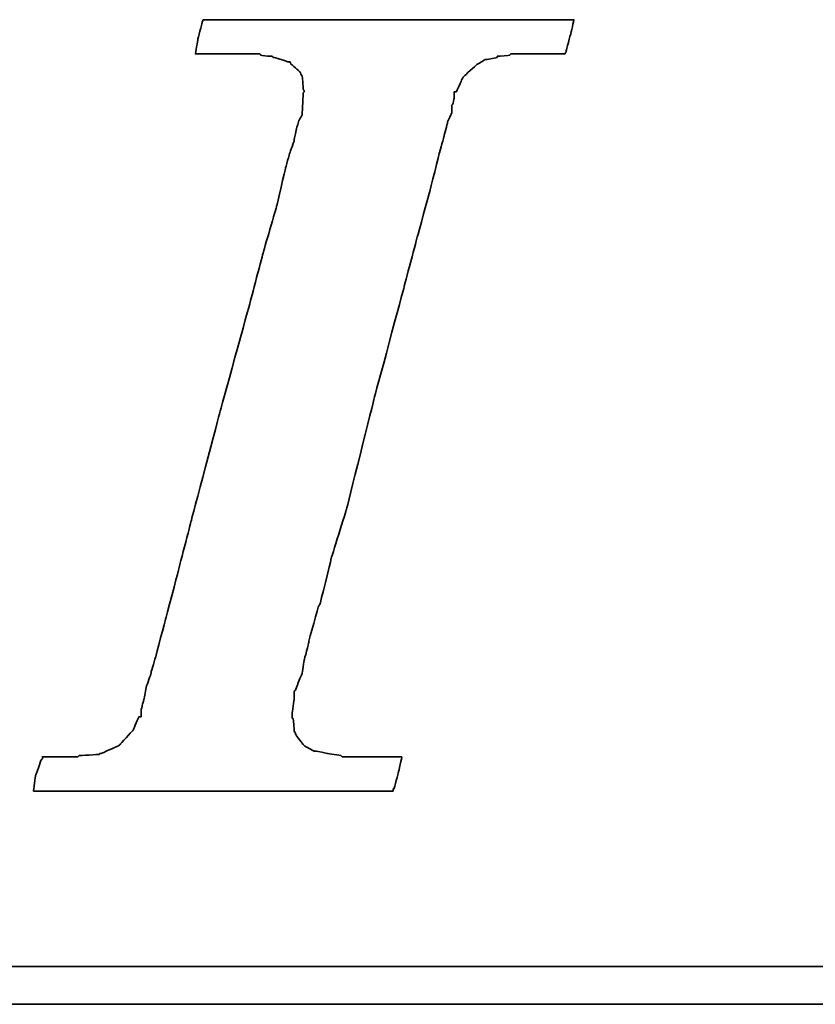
# Model space of a CAD drawing. Header units: millimetres. Extents: x 478 to 862, y 462 to 590.
# Tile 31 of 50: x 779.56 to 781.91, y 499.33 to 502.24. Entities that reach past the tile are written whole.
import ezdxf

# ---------------------------------------------------------------- set-up
doc = ezdxf.new("R2010")
doc.units = ezdxf.units.MM
doc.layers.add('DIM', color=4, linetype='CONTINUOUS')
doc.layers.add('layer 1', color=7, linetype='CONTINUOUS')

# ---------------------------------------------------------------- blocks, each defined once
blk = doc.blocks.new('TBI MOTION logo(完整正式版)')
at = {"layer": 'layer 1', "color": 22, "lineweight": 35}
for points, knots in [([(-40.59125, -7.94375), (-40.59125, -7.94375), (-40.97375, -7.94375), (-40.97375, -7.94375), (-40.97375, -7.94375), (-40.97375, -7.94375), (-41.38125, -7.94375), (-41.38125, -7.94375), (-41.38125, -7.94375), (-41.38125, -7.94375), (-41.54875, -7.94375), (-41.54875, -7.94375), (-41.54875, -7.94375), (-41.54875, -7.94375), (-41.59875, -7.94375), (-41.59875, -7.94375), (-41.59875, -7.94375), (-41.59875, -7.94375), (-41.88375, -7.94375), (-41.88375, -7.94375), (-41.88375, -7.94375), (-41.88375, -7.94375), (-41.90875, -7.91875), (-41.90875, -7.91875), (-41.90875, -7.91875), (-41.90875, -7.91875), (-42.19875, -7.87125), (-42.19875, -7.87125), (-42.19875, -7.87125), (-42.19875, -7.87125), (-42.43875, -7.82375), (-42.43875, -7.82375), (-42.43875, -7.82375), (-42.43875, -7.82375), (-42.45875, -7.82375), (-42.45875, -7.82375), (-42.45875, -7.82375), (-42.45875, -7.82375), (-42.48625, -7.82375), (-42.48625, -7.82375), (-42.48625, -7.82375), (-42.48625, -7.82375), (-42.67625, -7.72375), (-42.67625, -7.72375), (-42.67625, -7.72375), (-42.67625, -7.72375), (-42.70125, -7.70375), (-42.70125, -7.70375), (-42.70125, -7.70375), (-42.70125, -7.70375), (-42.72375, -7.67875), (-42.72375, -7.67875), (-42.72375, -7.67875), (-42.72375, -7.67875), (-42.86875, -7.48875), (-42.86875, -7.48875), (-42.86875, -7.48875), (-42.86875, -7.48875), (-42.89375, -7.43875), (-42.89375, -7.43875), (-42.89375, -7.43875), (-42.89375, -7.43875), (-42.91875, -7.38875), (-42.91875, -7.38875), (-42.91875, -7.38875), (-42.91875, -7.38875), (-42.93875, -7.12875), (-42.93875, -7.12875), (-42.93875, -7.12875), (-42.93875, -7.12875), (-42.96375, -7.10375), (-42.96375, -7.10375), (-42.96375, -7.10375), (-42.96375, -7.10375), (-42.96375, -7.05375), (-42.96375, -7.05375), (-42.96375, -7.05375), (-42.96375, -7.05375), (-42.96375, -7.00875), (-42.96375, -7.00875), (-42.96375, -7.00875), (-42.96375, -7.00875), (-42.91875, -6.69625), (-42.91875, -6.69625), (-42.91875, -6.69625), (-42.91875, -6.69625), (-42.91875, -6.62375), (-42.91875, -6.62375), (-42.91875, -6.62375), (-42.91875, -6.62375), (-42.91875, -6.59625), (-42.91875, -6.59625), (-42.91875, -6.59625), (-42.91875, -6.59625), (-42.91875, -6.57375), (-42.91875, -6.57375), (-42.91875, -6.57375), (-42.91875, -6.57375), (-42.91875, -6.52875), (-42.91875, -6.52875), (-42.91875, -6.52875), (-42.91875, -6.52875), (-42.89375, -6.50375), (-42.89375, -6.50375), (-42.89375, -6.50375), (-42.89375, -6.50375), (-42.84375, -6.38375), (-42.84375, -6.38375), (-42.84375, -6.38375), (-42.84375, -6.38375), (-42.84375, -6.35875), (-42.84375, -6.35875), (-42.84375, -6.35875), (-42.84375, -6.35875), (-42.74625, -6.14375), (-42.74625, -6.14375), (-42.74625, -6.14375), (-42.74625, -6.14375), (-42.70125, -5.85375), (-42.70125, -5.85375), (-42.70125, -5.85375), (-42.70125, -5.85375), (-42.60375, -5.47125), (-42.60375, -5.47125), (-42.60375, -5.47125), (-42.60375, -5.47125), (-42.60375, -5.44875), (-42.60375, -5.44875), (-42.60375, -5.44875), (-42.60375, -5.44875), (-42.38875, -4.67875), (-42.38875, -4.67875), (-42.38875, -4.67875), (-42.38875, -4.67875), (-42.36375, -4.65375), (-42.36375, -4.65375), (-42.36375, -4.65375), (-42.36375, -4.65375), (-42.12375, -3.69625), (-42.12375, -3.69625), (-42.12375, -3.69625), (-42.12375, -3.69625), (-42.12375, -3.67374), (-42.12375, -3.67374), (-42.12375, -3.67374), (-42.12375, -3.67374), (-41.78875, -2.59374), (-41.78875, -2.59374), (-41.78875, -2.59374), (-41.78875, -2.59374), (-41.18875, -0.19375), (-41.18875, -0.19375), (-41.18875, -0.19375), (-41.18875, -0.19375), (-40.54375, 2.20624), (-40.54375, 2.20624), (-40.54375, 2.20624), (-40.54375, 2.20624), (-40.25375, 3.30875), (-40.25375, 3.30875), (-40.25375, 3.30875), (-40.25375, 3.30875), (-39.98875, 4.27125), (-39.98875, 4.27125), (-39.98875, 4.27125), (-39.98875, 4.27125), (-39.77375, 5.13125), (-39.77375, 5.13125), (-39.77375, 5.13125), (-39.77375, 5.13125), (-39.67875, 5.47125), (-39.67875, 5.47125), (-39.67875, 5.47125), (-39.67875, 5.47125), (-39.60375, 5.75625), (-39.60375, 5.75625), (-39.60375, 5.75625), (-39.60375, 5.75625), (-39.60375, 5.78125), (-39.60375, 5.78125), (-39.60375, 5.78125), (-39.60375, 5.78125), (-39.50875, 5.97125), (-39.50875, 5.97125), (-39.50875, 5.97125), (-39.50875, 5.97125), (-39.50875, 6.13875), (-39.50875, 6.13875), (-39.50875, 6.13875), (-39.50875, 6.13875), (-39.48625, 6.16625), (-39.48625, 6.16625), (-39.48625, 6.16625), (-39.48625, 6.16625), (-39.46125, 6.28625), (-39.46125, 6.28625), (-39.46125, 6.28625), (-39.46125, 6.28625), (-39.46125, 6.42625), (-39.46125, 6.42625), (-39.46125, 6.42625), (-39.46125, 6.42625), (-39.41375, 6.42625), (-39.41375, 6.42625), (-39.41375, 6.42625), (-39.41375, 6.42625), (-39.29375, 6.69125), (-39.29375, 6.69125), (-39.29375, 6.69125), (-39.29375, 6.69125), (-39.26875, 6.74125), (-39.26875, 6.74125), (-39.26875, 6.74125), (-39.26875, 6.74125), (-39.24375, 6.76625), (-39.24375, 6.76625), (-39.24375, 6.76625), (-39.24375, 6.76625), (-38.98375, 7.00624), (-38.98375, 7.00624), (-38.98375, 7.00624), (-38.98375, 7.00624), (-38.95625, 7.02624), (-38.95625, 7.02624), (-38.95625, 7.02624), (-38.95625, 7.02624), (-38.78875, 7.12624), (-38.78875, 7.12624), (-38.78875, 7.12624), (-38.78875, 7.12624), (-38.76375, 7.12624), (-38.76375, 7.12624), (-38.76375, 7.12624), (-38.76375, 7.12624), (-38.74375, 7.12624), (-38.74375, 7.12624), (-38.74375, 7.12624), (-38.74375, 7.12624), (-38.52875, 7.17125), (-38.52875, 7.17125), (-38.52875, 7.17125), (-38.52875, 7.17125), (-38.52875, 7.19624), (-38.52875, 7.19624), (-38.52875, 7.19624), (-38.52875, 7.19624), (-38.50375, 7.19624), (-38.50375, 7.19624), (-38.50375, 7.19624), (-38.50375, 7.19624), (-38.26125, 7.21875), (-38.26125, 7.21875), (-38.26125, 7.21875), (-38.26125, 7.21875), (-38.23875, 7.24624), (-38.23875, 7.24624), (-38.23875, 7.24624), (-38.23875, 7.24624), (-38.21625, 7.24624), (-38.21625, 7.24624), (-38.21625, 7.24624), (-38.21625, 7.24624), (-38.18875, 7.24624), (-38.18875, 7.24624), (-38.18875, 7.24624), (-38.18875, 7.24624), (-37.90375, 7.24624), (-37.90375, 7.24624), (-37.90375, 7.24624), (-37.90375, 7.24624), (-37.85375, 7.24624), (-37.85375, 7.24624), (-37.85375, 7.24624), (-37.85375, 7.24624), (-37.75875, 7.24624), (-37.75875, 7.24624), (-37.75875, 7.24624), (-37.75875, 7.24624), (-37.42375, 7.24624), (-37.42375, 7.24624), (-37.42375, 7.24624), (-37.42375, 7.24624), (-37.08875, 7.24624), (-37.08875, 7.24624), (-37.08875, 7.24624), (-37.08875, 7.24624), (-37.06375, 7.24624), (-37.06375, 7.24624), (-37.06375, 7.24624), (-37.06375, 7.24624), (-37.06375, 7.26624), (-37.06375, 7.26624), (-37.06375, 7.26624), (-37.06375, 7.26624), (-37.03875, 7.29125), (-37.03875, 7.29125), (-37.03875, 7.29125), (-37.03875, 7.29125), (-37.03875, 7.31625), (-37.03875, 7.31625), (-37.03875, 7.31625), (-37.03875, 7.31625), (-36.94125, 7.67625), (-36.94125, 7.67625), (-36.94125, 7.67625), (-36.94125, 7.67625), (-36.86875, 7.98625), (-36.86875, 7.98625), (-36.86875, 7.98625), (-36.86875, 7.98625), (-36.98875, 7.98625), (-36.98875, 7.98625), (-36.98875, 7.98625), (-36.98875, 7.98625), (-37.42375, 7.98625), (-37.42375, 7.98625), (-37.42375, 7.98625), (-37.42375, 7.98625), (-37.94875, 7.98625), (-37.94875, 7.98625), (-37.94875, 7.98625), (-37.94875, 7.98625), (-38.57375, 7.98625), (-38.57375, 7.98625), (-38.57375, 7.98625), (-38.57375, 7.98625), (-39.29375, 7.98625), (-39.29375, 7.98625), (-39.29375, 7.98625), (-39.29375, 7.98625), (-40.82875, 7.98625), (-40.82875, 7.98625), (-40.82875, 7.98625), (-40.82875, 7.98625), (-42.36375, 7.98625), (-42.36375, 7.98625), (-42.36375, 7.98625), (-42.36375, 7.98625), (-43.08375, 7.98625), (-43.08375, 7.98625), (-43.08375, 7.98625), (-43.08375, 7.98625), (-43.70875, 7.98625), (-43.70875, 7.98625), (-43.70875, 7.98625), (-43.70875, 7.98625), (-44.23375, 7.98625), (-44.23375, 7.98625), (-44.23375, 7.98625), (-44.23375, 7.98625), (-44.66875, 7.98625), (-44.66875, 7.98625), (-44.66875, 7.98625), (-44.66875, 7.98625), (-44.88375, 7.98625), (-44.88375, 7.98625), (-44.88375, 7.98625), (-44.88375, 7.98625), (-44.90875, 7.94125), (-44.90875, 7.94125), (-44.90875, 7.94125), (-44.90875, 7.94125), (-44.90875, 7.91625), (-44.90875, 7.91625), (-44.90875, 7.91625), (-44.90875, 7.91625), (-45.00375, 7.55625), (-45.00375, 7.55625), (-45.00375, 7.55625), (-45.00375, 7.55625), (-45.05375, 7.24624), (-45.05375, 7.24624), (-45.05375, 7.24624), (-45.05375, 7.24624), (-44.61875, 7.24624), (-44.61875, 7.24624), (-44.61875, 7.24624), (-44.61875, 7.24624), (-44.11375, 7.24624), (-44.11375, 7.24624), (-44.11375, 7.24624), (-44.11375, 7.24624), (-43.99375, 7.24624), (-43.99375, 7.24624), (-43.99375, 7.24624), (-43.99375, 7.24624), (-43.94625, 7.24624), (-43.94625, 7.24624), (-43.94625, 7.24624), (-43.94625, 7.24624), (-43.92374, 7.24624), (-43.92374, 7.24624), (-43.92374, 7.24624), (-43.92374, 7.24624), (-43.65875, 7.24624), (-43.65875, 7.24624), (-43.65875, 7.24624), (-43.65875, 7.24624), (-43.63875, 7.21875), (-43.63875, 7.21875), (-43.63875, 7.21875), (-43.63875, 7.21875), (-43.46875, 7.19624), (-43.46875, 7.19624), (-43.46875, 7.19624), (-43.46875, 7.19624), (-43.39875, 7.19624), (-43.39875, 7.19624), (-43.39875, 7.19624), (-43.39875, 7.19624), (-43.37125, 7.17125), (-43.37125, 7.17125), (-43.37125, 7.17125), (-43.37125, 7.17125), (-43.34875, 7.17125), (-43.34875, 7.17125), (-43.34875, 7.17125), (-43.34875, 7.17125), (-43.20375, 7.12624), (-43.20375, 7.12624), (-43.20375, 7.12624), (-43.20375, 7.12624), (-43.05875, 7.07624), (-43.05875, 7.07624), (-43.05875, 7.07624), (-43.05875, 7.07624), (-43.01375, 7.07624), (-43.01375, 7.07624), (-43.01375, 7.07624), (-43.01375, 7.07624), (-42.98875, 7.02624), (-42.98875, 7.02624), (-42.98875, 7.02624), (-42.98875, 7.02624), (-42.79875, 6.86125), (-42.79875, 6.86125), (-42.79875, 6.86125), (-42.79875, 6.86125), (-42.77375, 6.81125), (-42.77375, 6.81125), (-42.77375, 6.81125), (-42.77375, 6.81125), (-42.74625, 6.76625), (-42.74625, 6.76625), (-42.74625, 6.76625), (-42.74625, 6.76625), (-42.72375, 6.47625), (-42.72375, 6.47625), (-42.72375, 6.47625), (-42.72375, 6.47625), (-42.70125, 6.45124), (-42.70125, 6.45124), (-42.70125, 6.45124), (-42.70125, 6.45124), (-42.70125, 6.42625), (-42.70125, 6.42625), (-42.70125, 6.42625), (-42.70125, 6.42625), (-42.72375, 6.40625), (-42.72375, 6.40625), (-42.72375, 6.40625), (-42.72375, 6.40625), (-42.74625, 5.97125), (-42.74625, 5.97125), (-42.74625, 5.97125), (-42.74625, 5.97125), (-42.74625, 5.94625), (-42.74625, 5.94625), (-42.74625, 5.94625), (-42.74625, 5.94625), (-42.74625, 5.92625), (-42.74625, 5.92625), (-42.74625, 5.92625), (-42.74625, 5.92625), (-42.77375, 5.87625), (-42.77375, 5.87625), (-42.77375, 5.87625), (-42.77375, 5.87625), (-42.81875, 5.80625), (-42.81875, 5.80625), (-42.81875, 5.80625), (-42.81875, 5.80625), (-42.86875, 5.63625), (-42.86875, 5.63625), (-42.86875, 5.63625), (-42.86875, 5.63625), (-42.91875, 5.39625), (-42.91875, 5.39625), (-42.91875, 5.39625), (-42.91875, 5.39625), (-42.91875, 5.37124), (-42.91875, 5.37124), (-42.91875, 5.37124), (-42.91875, 5.37124), (-43.01375, 5.10874), (-43.01375, 5.10874), (-43.01375, 5.10874), (-43.01375, 5.10874), (-43.10875, 4.77124), (-43.10875, 4.77124), (-43.10875, 4.77124), (-43.10875, 4.77124), (-43.29875, 3.95625), (-43.29875, 3.95625), (-43.29875, 3.95625), (-43.29875, 3.95625), (-43.58875, 2.95125), (-43.58875, 2.95125), (-43.58875, 2.95125), (-43.58875, 2.95125), (-43.87375, 1.87125), (-43.87375, 1.87125), (-43.87375, 1.87125), (-43.87375, 1.87125), (-44.52625, -0.50374), (-44.52625, -0.50374), (-44.52625, -0.50374), (-44.52625, -0.50374), (-45.14875, -2.85375), (-45.14875, -2.85375), (-45.14875, -2.85375), (-45.14875, -2.85375), (-45.43375, -3.95875), (-45.43375, -3.95875), (-45.43375, -3.95875), (-45.43375, -3.95875), (-45.69875, -4.96875), (-45.69875, -4.96875), (-45.69875, -4.96875), (-45.69875, -4.96875), (-45.91375, -5.78375), (-45.91375, -5.78375), (-45.91375, -5.78375), (-45.91375, -5.78375), (-46.01375, -6.11875), (-46.01375, -6.11875), (-46.01375, -6.11875), (-46.01375, -6.11875), (-46.01375, -6.14375), (-46.01375, -6.14375), (-46.01375, -6.14375), (-46.01375, -6.14375), (-46.10875, -6.40875), (-46.10875, -6.40875), (-46.10875, -6.40875), (-46.10875, -6.40875), (-46.15375, -6.64875), (-46.15375, -6.64875), (-46.15375, -6.64875), (-46.15375, -6.64875), (-46.20375, -6.83875), (-46.20375, -6.83875), (-46.20375, -6.83875), (-46.20375, -6.83875), (-46.22875, -6.93375), (-46.22875, -6.93375), (-46.22875, -6.93375), (-46.22875, -6.93375), (-46.22875, -7.07875), (-46.22875, -7.07875), (-46.22875, -7.07875), (-46.22875, -7.07875), (-46.27375, -7.07875), (-46.27375, -7.07875), (-46.27375, -7.07875), (-46.27375, -7.07875), (-46.39375, -7.34375), (-46.39375, -7.34375), (-46.39375, -7.34375), (-46.39375, -7.34375), (-46.39375, -7.36875), (-46.39375, -7.36875), (-46.39375, -7.36875), (-46.39375, -7.36875), (-46.42125, -7.38875), (-46.42125, -7.38875), (-46.42125, -7.38875), (-46.42125, -7.38875), (-46.68375, -7.67875), (-46.68375, -7.67875), (-46.68375, -7.67875), (-46.68375, -7.67875), (-46.70875, -7.70375), (-46.70875, -7.70375), (-46.70875, -7.70375), (-46.70875, -7.70375), (-46.75375, -7.72375), (-46.75375, -7.72375), (-46.75375, -7.72375), (-46.75375, -7.72375), (-47.08875, -7.87125), (-47.08875, -7.87125), (-47.08875, -7.87125), (-47.08875, -7.87125), (-47.11625, -7.87125), (-47.11625, -7.87125), (-47.11625, -7.87125), (-47.11625, -7.87125), (-47.13875, -7.89375), (-47.13875, -7.89375), (-47.13875, -7.89375), (-47.13875, -7.89375), (-47.56875, -7.91875), (-47.56875, -7.91875), (-47.56875, -7.91875), (-47.56875, -7.91875), (-47.59625, -7.94375), (-47.59625, -7.94375), (-47.59625, -7.94375), (-47.59625, -7.94375), (-47.64375, -7.94375), (-47.64375, -7.94375), (-47.64375, -7.94375), (-47.64375, -7.94375), (-47.73625, -7.94375), (-47.73625, -7.94375), (-47.73625, -7.94375), (-47.73625, -7.94375), (-48.07375, -7.94375), (-48.07375, -7.94375), (-48.07375, -7.94375), (-48.07375, -7.94375), (-48.36125, -7.94375), (-48.36125, -7.94375), (-48.36125, -7.94375), (-48.36125, -7.94375), (-48.36125, -7.96625), (-48.36125, -7.96625), (-48.36125, -7.96625), (-48.36125, -7.96625), (-48.36125, -7.99125), (-48.36125, -7.99125), (-48.36125, -7.99125), (-48.36125, -7.99125), (-48.38875, -8.01375), (-48.38875, -8.01375), (-48.38875, -8.01375), (-48.38875, -8.01375), (-48.50875, -8.34875), (-48.50875, -8.34875), (-48.50875, -8.34875), (-48.50875, -8.34875), (-48.55375, -8.68625), (-48.55375, -8.68625), (-48.55375, -8.68625), (-48.55375, -8.68625), (-48.45875, -8.68625), (-48.45875, -8.68625), (-48.45875, -8.68625), (-48.45875, -8.68625), (-48.07375, -8.68625), (-48.07375, -8.68625), (-48.07375, -8.68625), (-48.07375, -8.68625), (-47.52375, -8.68625), (-47.52375, -8.68625), (-47.52375, -8.68625), (-47.52375, -8.68625), (-46.92375, -8.68625), (-46.92375, -8.68625), (-46.92375, -8.68625), (-46.92375, -8.68625), (-46.25375, -8.68625), (-46.25375, -8.68625), (-46.25375, -8.68625), (-46.25375, -8.68625), (-46.20375, -8.68625), (-46.20375, -8.68625), (-46.20375, -8.68625), (-46.20375, -8.68625), (-44.71375, -8.68625), (-44.71375, -8.68625), (-44.71375, -8.68625), (-44.71375, -8.68625), (-43.22875, -8.68625), (-43.22875, -8.68625), (-43.22875, -8.68625), (-43.22875, -8.68625), (-42.55875, -8.68625), (-42.55875, -8.68625), (-42.55875, -8.68625), (-42.55875, -8.68625), (-42.50875, -8.68625), (-42.50875, -8.68625), (-42.50875, -8.68625), (-42.50875, -8.68625), (-41.93375, -8.68625), (-41.93375, -8.68625), (-41.93375, -8.68625), (-41.93375, -8.68625), (-41.38125, -8.68625), (-41.38125, -8.68625), (-41.38125, -8.68625), (-41.38125, -8.68625), (-40.97375, -8.68625), (-40.97375, -8.68625), (-40.97375, -8.68625), (-40.97375, -8.68625), (-40.78125, -8.68625), (-40.78125, -8.68625), (-40.78125, -8.68625), (-40.78125, -8.68625), (-40.78125, -8.63875), (-40.78125, -8.63875), (-40.78125, -8.63875), (-40.78125, -8.63875), (-40.75875, -8.63875), (-40.75875, -8.63875), (-40.75875, -8.63875), (-40.75875, -8.63875), (-40.66375, -8.27875), (-40.66375, -8.27875), (-40.66375, -8.27875), (-40.66375, -8.27875), (-40.59125, -7.94375), (-40.59125, -7.94375)], [0, 0, 0, 0, 0.00558659, 0.00558659, 0.00558659, 0.0055866, 0.01117318, 0.01117318, 0.01117318, 0.01117319, 0.01675978, 0.01675978, 0.01675978, 0.01675979, 0.02234637, 0.02234637, 0.02234637, 0.02234638, 0.02793296, 0.02793296, 0.02793296, 0.02793297, 0.03351955, 0.03351955, 0.03351955, 0.03351956, 0.03910615, 0.03910615, 0.03910615, 0.03910616, 0.04469274, 0.04469274, 0.04469274, 0.04469275, 0.05027933, 0.05027933, 0.05027933, 0.05027934, 0.05586592, 0.05586592, 0.05586592, 0.05586593, 0.06145251, 0.06145251, 0.06145251, 0.06145252, 0.06703911, 0.06703911, 0.06703911, 0.06703912, 0.0726257, 0.0726257, 0.0726257, 0.07262571, 0.07821229, 0.07821229, 0.07821229, 0.0782123, 0.08379888, 0.08379888, 0.08379888, 0.08379889, 0.08938547, 0.08938547, 0.08938547, 0.08938548, 0.09497207, 0.09497207, 0.09497207, 0.09497208, 0.10055866, 0.10055866, 0.10055866, 0.10055867, 0.10614525, 0.10614525, 0.10614525, 0.10614526, 0.11173184, 0.11173184, 0.11173184, 0.11173185, 0.11731844, 0.11731844, 0.11731844, 0.11731845, 0.12290503, 0.12290503, 0.12290503, 0.12290504, 0.12849162, 0.12849162, 0.12849162, 0.12849163, 0.13407821, 0.13407821, 0.13407821, 0.13407822, 0.1396648, 0.1396648, 0.1396648, 0.13966481, 0.1452514, 0.1452514, 0.1452514, 0.14525141, 0.15083799, 0.15083799, 0.15083799, 0.150838, 0.15642458, 0.15642458, 0.15642458, 0.15642459, 0.16201117, 0.16201117, 0.16201117, 0.16201118, 0.16759777, 0.16759777, 0.16759777, 0.16759778, 0.17318436, 0.17318436, 0.17318436, 0.17318437, 0.17877095, 0.17877095, 0.17877095, 0.17877096, 0.18435754, 0.18435754, 0.18435754, 0.18435755, 0.18994413, 0.18994413, 0.18994413, 0.18994414, 0.19553073, 0.19553073, 0.19553073, 0.19553074, 0.20111732, 0.20111732, 0.20111732, 0.20111733, 0.20670391, 0.20670391, 0.20670391, 0.20670392, 0.2122905, 0.2122905, 0.2122905, 0.21229051, 0.21787709, 0.21787709, 0.21787709, 0.2178771, 0.22346369, 0.22346369, 0.22346369, 0.2234637, 0.22905028, 0.22905028, 0.22905028, 0.22905029, 0.23463687, 0.23463687, 0.23463687, 0.23463688, 0.24022346, 0.24022346, 0.24022346, 0.24022347, 0.24581006, 0.24581006, 0.24581006, 0.24581007, 0.25139665, 0.25139665, 0.25139665, 0.25139666, 0.25698324, 0.25698324, 0.25698324, 0.25698325, 0.26256983, 0.26256983, 0.26256983, 0.26256984, 0.26815642, 0.26815642, 0.26815642, 0.26815643, 0.27374302, 0.27374302, 0.27374302, 0.27374303, 0.27932961, 0.27932961, 0.27932961, 0.27932962, 0.2849162, 0.2849162, 0.2849162, 0.28491621, 0.29050279, 0.29050279, 0.29050279, 0.2905028, 0.29608939, 0.29608939, 0.29608939, 0.2960894, 0.30167598, 0.30167598, 0.30167598, 0.30167599, 0.30726257, 0.30726257, 0.30726257, 0.30726258, 0.31284916, 0.31284916, 0.31284916, 0.31284917, 0.31843575, 0.31843575, 0.31843575, 0.31843576, 0.32402235, 0.32402235, 0.32402235, 0.32402236, 0.32960894, 0.32960894, 0.32960894, 0.32960895, 0.33519553, 0.33519553, 0.33519553, 0.33519554, 0.34078212, 0.34078212, 0.34078212, 0.34078213, 0.34636872, 0.34636872, 0.34636872, 0.34636873, 0.35195531, 0.35195531, 0.35195531, 0.35195532, 0.3575419, 0.3575419, 0.3575419, 0.35754191, 0.36312849, 0.36312849, 0.36312849, 0.3631285, 0.36871508, 0.36871508, 0.36871508, 0.36871509, 0.37430168, 0.37430168, 0.37430168, 0.37430169, 0.37988827, 0.37988827, 0.37988827, 0.37988828, 0.38547486, 0.38547486, 0.38547486, 0.38547487, 0.39106145, 0.39106145, 0.39106145, 0.39106146, 0.39664804, 0.39664804, 0.39664804, 0.39664805, 0.40223464, 0.40223464, 0.40223464, 0.40223465, 0.40782123, 0.40782123, 0.40782123, 0.40782124, 0.41340782, 0.41340782, 0.41340782, 0.41340783, 0.41899441, 0.41899441, 0.41899441, 0.41899442, 0.42458101, 0.42458101, 0.42458101, 0.42458102, 0.4301676, 0.4301676, 0.4301676, 0.43016761, 0.43575419, 0.43575419, 0.43575419, 0.4357542, 0.44134078, 0.44134078, 0.44134078, 0.44134079, 0.44692737, 0.44692737, 0.44692737, 0.44692738, 0.45251397, 0.45251397, 0.45251397, 0.45251398, 0.45810056, 0.45810056, 0.45810056, 0.45810057, 0.46368715, 0.46368715, 0.46368715, 0.46368716, 0.46927374, 0.46927374, 0.46927374, 0.46927375, 0.47486034, 0.47486034, 0.47486034, 0.47486035, 0.48044693, 0.48044693, 0.48044693, 0.48044694, 0.48603352, 0.48603352, 0.48603352, 0.48603353, 0.49162011, 0.49162011, 0.49162011, 0.49162012, 0.4972067, 0.4972067, 0.4972067, 0.49720671, 0.5027933, 0.5027933, 0.5027933, 0.50279331, 0.50837989, 0.50837989, 0.50837989, 0.5083799, 0.51396648, 0.51396648, 0.51396648, 0.51396649, 0.51955307, 0.51955307, 0.51955307, 0.51955308, 0.52513966, 0.52513966, 0.52513966, 0.52513967, 0.53072626, 0.53072626, 0.53072626, 0.53072627, 0.53631285, 0.53631285, 0.53631285, 0.53631286, 0.54189944, 0.54189944, 0.54189944, 0.54189945, 0.54748603, 0.54748603, 0.54748603, 0.54748604, 0.55307263, 0.55307263, 0.55307263, 0.55307264, 0.55865922, 0.55865922, 0.55865922, 0.55865923, 0.56424581, 0.56424581, 0.56424581, 0.56424582, 0.5698324, 0.5698324, 0.5698324, 0.56983241, 0.57541899, 0.57541899, 0.57541899, 0.575419, 0.58100559, 0.58100559, 0.58100559, 0.5810056, 0.58659218, 0.58659218, 0.58659218, 0.58659219, 0.59217877, 0.59217877, 0.59217877, 0.59217878, 0.59776536, 0.59776536, 0.59776536, 0.59776537, 0.60335196, 0.60335196, 0.60335196, 0.60335197, 0.60893855, 0.60893855, 0.60893855, 0.60893856, 0.61452514, 0.61452514, 0.61452514, 0.61452515, 0.62011173, 0.62011173, 0.62011173, 0.62011174, 0.62569832, 0.62569832, 0.62569832, 0.62569833, 0.63128492, 0.63128492, 0.63128492, 0.63128493, 0.63687151, 0.63687151, 0.63687151, 0.63687152, 0.6424581, 0.6424581, 0.6424581, 0.64245811, 0.64804469, 0.64804469, 0.64804469, 0.6480447, 0.65363128, 0.65363128, 0.65363128, 0.65363129, 0.65921788, 0.65921788, 0.65921788, 0.65921789, 0.66480447, 0.66480447, 0.66480447, 0.66480448, 0.67039106, 0.67039106, 0.67039106, 0.67039107, 0.67597765, 0.67597765, 0.67597765, 0.67597766, 0.68156425, 0.68156425, 0.68156425, 0.68156426, 0.68715084, 0.68715084, 0.68715084, 0.68715085, 0.69273743, 0.69273743, 0.69273743, 0.69273744, 0.69832402, 0.69832402, 0.69832402, 0.69832403, 0.70391061, 0.70391061, 0.70391061, 0.70391062, 0.70949721, 0.70949721, 0.70949721, 0.70949722, 0.7150838, 0.7150838, 0.7150838, 0.71508381, 0.72067039, 0.72067039, 0.72067039, 0.7206704, 0.72625698, 0.72625698, 0.72625698, 0.72625699, 0.73184358, 0.73184358, 0.73184358, 0.73184359, 0.73743017, 0.73743017, 0.73743017, 0.73743018, 0.74301676, 0.74301676, 0.74301676, 0.74301677, 0.74860335, 0.74860335, 0.74860335, 0.74860336, 0.75418994, 0.75418994, 0.75418994, 0.75418995, 0.75977654, 0.75977654, 0.75977654, 0.75977655, 0.76536313, 0.76536313, 0.76536313, 0.76536314, 0.77094972, 0.77094972, 0.77094972, 0.77094973, 0.77653631, 0.77653631, 0.77653631, 0.77653632, 0.78212291, 0.78212291, 0.78212291, 0.78212292, 0.7877095, 0.7877095, 0.7877095, 0.78770951, 0.79329609, 0.79329609, 0.79329609, 0.7932961, 0.79888268, 0.79888268, 0.79888268, 0.79888269, 0.80446927, 0.80446927, 0.80446927, 0.80446928, 0.81005587, 0.81005587, 0.81005587, 0.81005588, 0.81564246, 0.81564246, 0.81564246, 0.81564247, 0.82122905, 0.82122905, 0.82122905, 0.82122906, 0.82681564, 0.82681564, 0.82681564, 0.82681565, 0.83240223, 0.83240223, 0.83240223, 0.83240224, 0.83798883, 0.83798883, 0.83798883, 0.83798884, 0.84357542, 0.84357542, 0.84357542, 0.84357543, 0.84916201, 0.84916201, 0.84916201, 0.84916202, 0.8547486, 0.8547486, 0.8547486, 0.85474861, 0.8603352, 0.8603352, 0.8603352, 0.86033521, 0.86592179, 0.86592179, 0.86592179, 0.8659218, 0.87150838, 0.87150838, 0.87150838, 0.87150839, 0.87709497, 0.87709497, 0.87709497, 0.87709498, 0.88268156, 0.88268156, 0.88268156, 0.88268157, 0.88826816, 0.88826816, 0.88826816, 0.88826817, 0.89385475, 0.89385475, 0.89385475, 0.89385476, 0.89944134, 0.89944134, 0.89944134, 0.89944135, 0.90502793, 0.90502793, 0.90502793, 0.90502794, 0.91061453, 0.91061453, 0.91061453, 0.91061454, 0.91620112, 0.91620112, 0.91620112, 0.91620113, 0.92178771, 0.92178771, 0.92178771, 0.92178772, 0.9273743, 0.9273743, 0.9273743, 0.92737431, 0.93296089, 0.93296089, 0.93296089, 0.9329609, 0.93854749, 0.93854749, 0.93854749, 0.9385475, 0.94413408, 0.94413408, 0.94413408, 0.94413409, 0.94972067, 0.94972067, 0.94972067, 0.94972068, 0.95530726, 0.95530726, 0.95530726, 0.95530727, 0.96089385, 0.96089385, 0.96089385, 0.96089386, 0.96648045, 0.96648045, 0.96648045, 0.96648046, 0.97206704, 0.97206704, 0.97206704, 0.97206705, 0.97765363, 0.97765363, 0.97765363, 0.97765364, 0.98324022, 0.98324022, 0.98324022, 0.98324023, 0.98882682, 0.98882682, 0.98882682, 0.98882683, 0.99441341, 0.99441341, 0.99441341, 0.99441342, 1, 1, 1, 1]), ([(75.90875, -9.47875), (75.90875, -9.47875), (75.90875, -12.28625), (75.90875, -12.28625), (75.90875, -12.28625), (75.90875, -12.28625), (75.90875, -12.47875), (75.90875, -12.47875), (75.90875, -12.47875), (75.90875, -12.47875), (75.71625, -12.47875), (75.71625, -12.47875), (75.71625, -12.47875), (75.71625, -12.47875), (-88.32875, -12.47875), (-88.32875, -12.47875), (-88.32875, -12.47875), (-88.32875, -12.47875), (-88.32875, -13.29375), (-88.32875, -13.29375), (-88.32875, -13.29375), (-88.32875, -13.29375), (82.89125, -13.29375), (82.89125, -13.29375), (82.89125, -13.29375), (82.89125, -13.29375), (75.90875, -9.47875), (75.90875, -9.47875)], [0, 0, 0, 0, 0.14285714, 0.14285714, 0.14285714, 0.14285715, 0.28571429, 0.28571429, 0.28571429, 0.2857143, 0.42857143, 0.42857143, 0.42857143, 0.42857144, 0.57142857, 0.57142857, 0.57142857, 0.57142858, 0.71428571, 0.71428571, 0.71428571, 0.71428572, 0.85714286, 0.85714286, 0.85714286, 0.85714287, 1, 1, 1, 1])]:
    blk.add_open_spline(points, degree=3, knots=knots, dxfattribs=at)

msp = doc.modelspace()

# ---------------------------------------------------------------- block references
at = {"layer": 'DIM', "color": 7, "xscale": 0.1368257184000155, "yscale": 0.1368257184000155, "zscale": 0.1368257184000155}
msp.add_blockref('TBI MOTION logo(完整正式版)', (786.2425, 501.145), dxfattribs=at)

doc.saveas('drawing.dxf')
